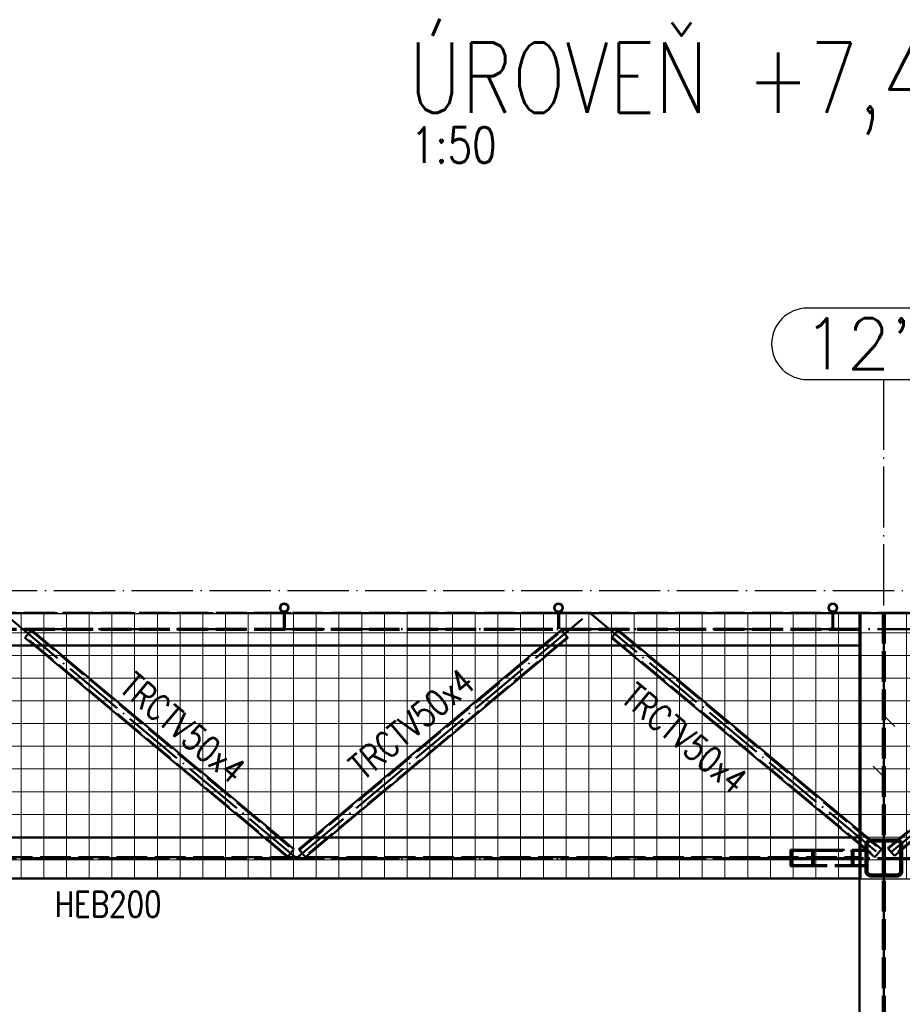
# Paper-space layout 'Layout1' of a CAD drawing. Extents: x -2 to 1033, y -36 to 596.
# Tile 52 of 126: x 389 to 475, y 198 to 294. Entities that reach past the tile are written whole.
import ezdxf

# ---------------------------------------------------------------- set-up
doc = ezdxf.new("R2010")
doc.units = 0
for name, pattern in [('ACAD_ISO02W100', [15, 12, -3]), ('ACAD_ISO04W100', [30.5, 24, -3, 0.5, -3]), ('HP_01_CER_B', [8, 5, -1, 1, -1])]:
    doc.linetypes.add(name, pattern=pattern)
for name, color, linetype, lineweight in [('SS_OSY_025', 7, 'HP_01_CER_B', 25), ('SS_PLOŠINA', 91, 'CONTINUOUS', 50), ('SS_PODKLADY_KOTY', 251, 'CONTINUOUS', 13), ('SS_POPIS_PROFILU', 13, 'CONTINUOUS', 25), ('SS_SLOUPY PLOŠINA', 177, 'CONTINUOUS', 50), ('SS_SRAFY', 8, 'CONTINUOUS', 18), ('SS_ZABRADLI', 2, 'CONTINUOUS', 35), ('SS_ZTUŽENÍ LÁVKA', 107, 'CONTINUOUS', 50), ('SS_ZTUŽENÍ STĚNY', 203, 'CONTINUOUS', 50)]:
    doc.layers.add(name, color=color, linetype=linetype, lineweight=lineweight)
doc.layers.add('SS_ROSTY', color=7, linetype='CONTINUOUS', lineweight=25, true_color=0xb4d617)
doc.styles.add('romans.shx', font='romans.shx', dxfattribs={"height": 5})
pattern_1 = [(45, (358.52885, 104.38364), (-0.04490128, 0.04490128), [])]

psp = doc.layouts.get("Layout1")

# ---------------------------------------------------------------- hatches: boundary and pattern name
at = {"layer": 'SS_SRAFY'}
h = psp.add_hatch(dxfattribs=at)
h.set_pattern_fill('ANSI31', color=5, scale=0.02, style=0)
h.set_pattern_definition(pattern_1)
h.paths.add_polyline_path([(414.8288, 237.3336, 1), (414.8288, 236.4436, 1)], flags=0)
h.paths.add_polyline_path([(414.8288, 237.2336, 1), (414.8288, 236.5436, 1)], flags=0)
h = psp.add_hatch(dxfattribs=at)
h.set_pattern_fill('ANSI31', color=5, scale=0.02, style=0)
h.set_pattern_definition(pattern_1)
h.paths.add_polyline_path([(441.6788, 237.3336, 1), (441.6788, 236.4436, 1)], flags=0)
h.paths.add_polyline_path([(441.6788, 237.2336, 1), (441.6788, 236.5436, 1)], flags=0)
h = psp.add_hatch(dxfattribs=at)
h.set_pattern_fill('ANSI31', color=5, scale=0.02, style=0)
h.set_pattern_definition(pattern_1)
h.paths.add_polyline_path([(468.5288, 237.3336, 1), (468.5288, 236.4436, 1)], flags=0)
h.paths.add_polyline_path([(468.5288, 237.2336, 1), (468.5288, 236.5436, 1)], flags=0)
h = psp.add_hatch(dxfattribs=at)
h.set_pattern_fill('NET', color=8, scale=0.7, angle=-90, style=0)
h.set_pattern_definition([(270, (473.5288, 223.3236), (2.2225, 0), []), (360, (473.5288, 223.3236), (1e-16, 2.2225), [])])
h.paths.add_polyline_path([(356.1288, 236.3236), (356.1288, 210.3236), (590.9288, 210.3236), (590.9288, 236.3236)], flags=0)

# ---------------------------------------------------------------- linework, layer by layer
at = {"layer": 'SS_OSY_025', "linetype": 'Continuous', "ltscale": 0.25}
for p, q in [((481.0169, 266.2434), (466.0408, 266.2434)), ((466.0408, 259.2434), (481.0169, 259.2434))]:
    psp.add_line(p, q, dxfattribs=at)
at = {"layer": 'SS_OSY_025', "linetype": 'ACAD_ISO04W100', "ltscale": 0.25}
for p, q in [((473.5288, 254.2434), (473.5288, 259.2434)), ((473.5288, 54.1113), (473.5288, 254.2444)), ((473.5288, 254.2444), (473.5288, 254.2434)), ((346.5181, 238.5836), (609.1417, 238.5836))]:
    psp.add_line(p, q, dxfattribs=at)
at = {"layer": 'SS_OSY_025', "linetype": 'Continuous', "ltscale": 0.25}
psp.add_arc((466.0408, 262.7434), 3.5, 90, 270, dxfattribs=at)
at = {"layer": 'SS_PLOŠINA', "color": 3, "linetype": 'ACAD_ISO02W100', "ltscale": 0.25}
for p, q in [((471.1288, 236.3836), (360.9289, 236.3836)), ((475.9288, 236.3836), (471.1288, 236.3836)), ((471.1288, 236.3836), (471.1288, 236.3236)), ((473.4288, 236.3836), (473.4288, 102.3836)), ((473.6288, 236.3836), (473.6288, 102.3836)), ((471.1288, 234.8436), (360.9289, 234.8436)), ((471.1288, 234.7236), (360.9289, 234.7236)), ((360.9289, 212.4736), (471.1288, 212.4736)), ((471.1288, 212.2936), (360.9289, 212.2936))]:
    psp.add_line(p, q, dxfattribs=at)
at = {"layer": 'SS_PLOŠINA', "color": 1, "linetype": 'Continuous', "ltscale": 0.25}
for p, q in [((471.1288, 236.3236), (471.1288, 233.1836)), ((360.9289, 233.1836), (471.1288, 233.1836)), ((471.1288, 233.1836), (471.1288, 214.3836)), ((471.1288, 214.3836), (360.9289, 214.3836)), ((471.1288, 214.3836), (471.1288, 210.3836)), ((360.9289, 210.3836), (471.1288, 210.3836)), ((471.1288, 210.3836), (471.1288, 160.3836))]:
    psp.add_line(p, q, dxfattribs=at)
at = {"layer": 'SS_PLOŠINA', "color": 7, "linetype": 'ACAD_ISO04W100', "ltscale": 0.25}
for p, q in [((473.5288, 102.3836), (473.5288, 236.3836)), ((358.5288, 234.7836), (473.5288, 234.7836)), ((473.5288, 234.7836), (588.5288, 234.7836)), ((358.5288, 212.3836), (473.5288, 212.3836)), ((473.5288, 212.3836), (588.5288, 212.3836))]:
    psp.add_line(p, q, dxfattribs=at)
at = {"layer": 'SS_PODKLADY_KOTY', "color": 7}
for p, q in [((473.5288, 220.3236, -7252.6), (473.5288, 226.3236, -7252.6)), ((473.5288, 226.3236, -7252.6), (474.5895, 225.263, -7252.6)), ((472.4682, 221.3843, -7252.6), (473.5288, 220.3236, -7252.6))]:
    psp.add_line(p, q, dxfattribs=at)
at = {"layer": 'SS_ROSTY', "color": 7, "linetype": 'Continuous', "ltscale": 0.25}
for p, q in [((356.1288, 236.3236), (590.9288, 236.3236)), ((590.9288, 210.3236), (356.1288, 210.3236))]:
    psp.add_line(p, q, dxfattribs=at)
at = {"layer": 'SS_SLOUPY PLOŠINA', "color": 3, "linetype": 'ACAD_ISO02W100', "ltscale": 0.25}
for p, q in [((472.2288, 214.1836), (474.8288, 214.1836)), ((471.7288, 211.0836), (471.7288, 213.6836)), ((471.9288, 213.6836), (471.9288, 211.0836)), ((474.8288, 213.9836), (472.2288, 213.9836)), ((475.1288, 211.0836), (475.1288, 213.6836)), ((475.3288, 213.6836), (475.3288, 211.0836)), ((472.2288, 210.7836), (474.8288, 210.7836)), ((474.8288, 210.5836), (472.2288, 210.5836))]:
    psp.add_line(p, q, dxfattribs=at)
at = {"layer": 'SS_SLOUPY PLOŠINA', "color": 7, "linetype": 'ACAD_ISO04W100', "ltscale": 0.25}
psp.add_line((473.5288, 212.3836), (473.5288, 212.3836), dxfattribs=at)
at = {"layer": 'SS_SLOUPY PLOŠINA', "color": 3, "linetype": 'ACAD_ISO02W100', "ltscale": 0.25}
for centre, start, end in [((472.2288, 213.6836), 90, 180), ((474.8288, 213.6836), 0, 90), ((472.2288, 211.0836), 180, 270), ((474.8288, 211.0836), 270, 0)]:
    psp.add_arc(centre, 0.5, start, end, dxfattribs=at)
at = {"layer": 'SS_SLOUPY PLOŠINA', "color": 3, "linetype": 'ACAD_ISO02W100', "ltscale": 0.25, "extrusion": (1.81899e-13, -7.5345e-14, -1)}
psp.add_arc((-472.2288, 213.6836), 0.3, 0, 90, dxfattribs=at)
at = {"layer": 'SS_SLOUPY PLOŠINA', "color": 3, "linetype": 'ACAD_ISO02W100', "ltscale": 0.25, "extrusion": (-7.5345e-14, -1.81899e-13, -1)}
psp.add_arc((-474.8288, 213.6836), 0.3, 90, 180, dxfattribs=at)
at = {"layer": 'SS_SLOUPY PLOŠINA', "color": 3, "linetype": 'ACAD_ISO02W100', "ltscale": 0.25, "extrusion": (1.81899e-13, 7.5345e-14, -1)}
psp.add_arc((-472.2288, 211.0836), 0.3, 270, 0, dxfattribs=at)
at = {"layer": 'SS_SLOUPY PLOŠINA', "color": 3, "linetype": 'ACAD_ISO02W100', "ltscale": 0.25, "extrusion": (-7.5345e-14, 1.81899e-13, -1)}
psp.add_arc((-474.8288, 211.0836), 0.3, 180, 270, dxfattribs=at)
at = {"layer": 'SS_ZABRADLI', "color": 7, "linetype": 'ACAD_ISO04W100', "ltscale": 0.25}
for p, q in [((356.1288, 236.3836), (473.5288, 236.3836)), ((473.5288, 236.3836), (590.9288, 236.3836))]:
    psp.add_line(p, q, dxfattribs=at)
at = {"layer": 'SS_ZABRADLI', "color": 3, "linetype": 'ACAD_ISO02W100', "ltscale": 0.25}
for p, q in [((414.7488, 236.4436), (414.7488, 234.8436)), ((414.9088, 234.8436), (414.9088, 236.4436)), ((441.5988, 236.4436), (441.5988, 234.8436)), ((441.7588, 234.8436), (441.7588, 236.4436)), ((468.4488, 236.4436), (468.4488, 234.8436)), ((468.6088, 234.8436), (468.6088, 236.4436))]:
    psp.add_line(p, q, dxfattribs=at)
at = {"layer": 'SS_ZABRADLI', "color": 1, "linetype": 'Continuous', "ltscale": 0.25}
for centre, radius in [((414.8288, 236.8886), 0.445), ((414.8288, 236.8886), 0.345), ((441.6788, 236.8886), 0.445), ((441.6788, 236.8886), 0.345), ((468.5288, 236.8886), 0.445), ((468.5288, 236.8886), 0.345)]:
    psp.add_circle(centre, radius, dxfattribs=at)
at = {"layer": 'SS_ZTUŽENÍ LÁVKA', "color": 7, "linetype": 'ACAD_ISO04W100', "ltscale": 0.25}
for p, q in [((416.0288, 212.3836), (387.3288, 236.3836)), ((416.0288, 212.3836), (444.7288, 236.3836)), ((444.7288, 236.3836), (473.5288, 212.3836)), ((502.3288, 236.3836), (473.5288, 212.3836))]:
    psp.add_line(p, q, dxfattribs=at)
at = {"layer": 'SS_ZTUŽENÍ LÁVKA', "color": 3, "linetype": 'ACAD_ISO02W100', "ltscale": 0.25}
for p, q in [((390.0934, 234.7236), (389.4519, 233.9565)), ((390.0421, 234.6623), (415.732, 213.1794)), ((390.0934, 234.7236), (391.9349, 233.1836)), ((416.3257, 213.1794), (442.0156, 234.6623)), ((441.9643, 234.7236), (440.1228, 233.1836)), ((442.6058, 233.9565), (441.9643, 234.7236)), ((447.5019, 234.7236), (446.8617, 233.9554)), ((447.5019, 234.7236), (447.4507, 234.6622)), ((447.4507, 234.6622), (473.2288, 213.1804)), ((447.5019, 234.7236), (449.3499, 233.1836)), ((473.9699, 213.2979), (499.748, 234.7797)), ((389.4519, 233.9565), (390.3761, 233.1836)), ((415.1931, 212.535), (389.5032, 234.0179)), ((442.5545, 234.0179), (416.8646, 212.535)), ((442.6058, 233.9565), (441.6816, 233.1836)), ((447.7878, 233.1836), (446.8617, 233.9554)), ((446.9129, 234.0169), (472.691, 212.5351)), ((500.2858, 234.1344), (474.5077, 212.6526)), ((412.8578, 214.3836), (415.1418, 212.4737)), ((414.4166, 214.3836), (415.7833, 213.2408)), ((417.6411, 214.3836), (416.2744, 213.2408)), ((419.1999, 214.3836), (416.9159, 212.4737)), ((472.6398, 212.4737), (470.3478, 214.3836)), ((471.1288, 215.0345), (473.28, 213.2419)), ((473.9187, 213.3594), (475.9288, 215.0345)), ((474.5589, 212.5912), (476.7099, 214.3836)), ((415.1418, 212.4737), (415.7833, 213.2408)), ((416.2744, 213.2408), (416.3257, 213.1794)), ((416.2744, 213.2408), (416.9159, 212.4737)), ((472.6398, 212.4737), (473.28, 213.2419)), ((473.9187, 213.3594), (474.5589, 212.5912)), ((473.9187, 213.3594), (474.5589, 212.5912)), ((415.1418, 212.4737), (415.1931, 212.535))]:
    psp.add_line(p, q, dxfattribs=at)
at = {"layer": 'SS_ZTUŽENÍ LÁVKA', "color": 1, "linetype": 'Continuous', "ltscale": 0.25}
for p, q in [((390.3761, 233.1836), (412.8578, 214.3836)), ((414.4166, 214.3836), (391.9349, 233.1836)), ((440.1228, 233.1836), (417.6411, 214.3836)), ((419.1999, 214.3836), (441.6816, 233.1836)), ((447.7878, 233.1836), (470.3478, 214.3836)), ((471.1288, 215.0345), (449.3499, 233.1836))]:
    psp.add_line(p, q, dxfattribs=at)
at = {"layer": 'SS_ZTUŽENÍ STĚNY', "color": 3, "linetype": 'ACAD_ISO02W100', "ltscale": 0.25}
for p, q in [((464.3975, 213.1836), (466.6602, 213.1836)), ((464.3975, 213.1836), (464.3975, 211.5836)), ((466.6602, 213.1836), (471.1288, 213.1836)), ((466.6602, 213.1836), (466.6602, 211.5836)), ((470.3975, 211.5836), (470.3975, 213.1836)), ((471.1288, 213.1836), (471.7288, 213.1836)), ((464.5389, 213.0836), (466.5188, 213.0836)), ((464.5389, 213.0836), (464.5389, 211.6836)), ((466.5188, 213.0836), (471.7288, 213.0836)), ((466.5188, 213.0836), (466.5188, 211.6836)), ((470.5389, 211.6836), (470.5389, 213.0836)), ((466.6602, 211.5836), (464.3975, 211.5836)), ((466.5188, 211.6836), (464.5389, 211.6836)), ((471.7288, 211.6836), (466.5188, 211.6836)), ((471.7288, 211.5836), (466.6602, 211.5836))]:
    psp.add_line(p, q, dxfattribs=at)
at = {"layer": 'SS_ZTUŽENÍ STĚNY', "color": 7, "linetype": 'ACAD_ISO04W100', "ltscale": 0.25}
psp.add_line((461.5288, 212.3836), (471.5288, 212.3836), dxfattribs=at)

# ---------------------------------------------------------------- texts
at = {"layer": 'SS_OSY_025', "color": 7, "style": 'romans.shx'}
psp.add_text("12''", height=5, dxfattribs=at).set_placement((465.6019, 260.2434))
at = {"layer": 'SS_POPIS_PROFILU', "color": 6, "style": 'romans.shx', "width": 0.8}
psp.add_text('ÚROVEŇ +7,430m', height=6.9, dxfattribs=at).set_placement((426.9891, 285.3545))
at = {"layer": 'SS_POPIS_PROFILU', "color": 2, "style": 'romans.shx', "width": 0.8}
psp.add_text('1:50', height=3.5, dxfattribs=at).set_placement((427.2242, 280.4545))
at = {"layer": 'SS_POPIS_PROFILU', "color": 13, "style": 'romans.shx', "width": 0.8}
for rotation, p in [(320.096387, (398.5546, 228.8027)), (39.903613, (422.561, 219.9273)), (320.194429, (447.6497, 227.7862))]:
    psp.add_text('TRCTV50x4', height=2.5, rotation=rotation, dxfattribs=at).set_placement(p)
psp.add_text('HEB200', height=2.5, dxfattribs=at).set_placement((392.3677, 206.6158))

doc.saveas('drawing.dxf')
